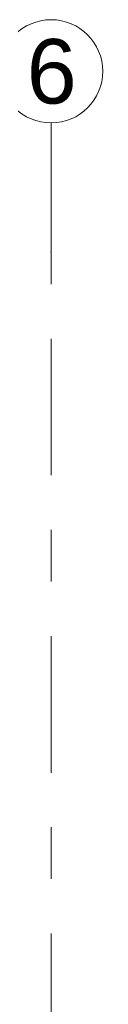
# Model space of a CAD drawing. Header units: metres. Extents: x -3.6 to 84.5, y -11 to 16.8.
# Tile 102 of 256: x 18.48 to 18.63, y 14.897 to 16.805. Entities that reach past the tile are written whole.
import ezdxf

# ---------------------------------------------------------------- set-up
doc = ezdxf.new("R2010")
doc.units = ezdxf.units.M
doc.header["$MEASUREMENT"] = 0
doc.linetypes.add('Strichlinie doppelt', pattern=[0.546806, 0.264583, -0.105833, 0.070556, -0.105833])
doc.layers.add('451 - Universal.Achsen Raster', color=7, linetype='Continuous')
doc.styles.add('ERSTELLTER_STIL_2', font='txt')

msp = doc.modelspace()

# ---------------------------------------------------------------- linework, layer by layer
at = {"layer": '451 - Universal.Achsen Raster', "color": 160, "linetype": 'Strichlinie doppelt', "lineweight": 9, "true_color": 0x3232ff}
for p, q in [((18.53, 16.355), (18.53, 16.605)), ((18.53, -10.585), (18.53, 16.355))]:
    msp.add_line(p, q, dxfattribs=at)
at = {"layer": '451 - Universal.Achsen Raster', "color": 160, "linetype": 'Continuous', "lineweight": 9, "true_color": 0x3232ff}
msp.add_circle((18.53, 16.705), 0.1, dxfattribs=at)
at = {"layer": '451 - Universal.Achsen Raster', "color": 160, "linetype": 'Strichlinie doppelt', "lineweight": 9, "true_color": 0x3232ff}
msp.add_point((18.53, 16.355), dxfattribs=at)
msp.add_point((18.53, 16.355), dxfattribs=at)

# ---------------------------------------------------------------- texts
at = {"layer": '451 - Universal.Achsen Raster', "color": 160, "lineweight": 9, "true_color": 0x3232ff, "insert": (18.4826, 16.7675), "char_height": 0.125, "attachment_point": 1, "style": 'ERSTELLTER_STIL_2'}
msp.add_mtext('\\A1;{\\pql;\\pt0;\\fArial|b0|i0|c0|p38;6}', dxfattribs=at)

doc.saveas('drawing.dxf')
